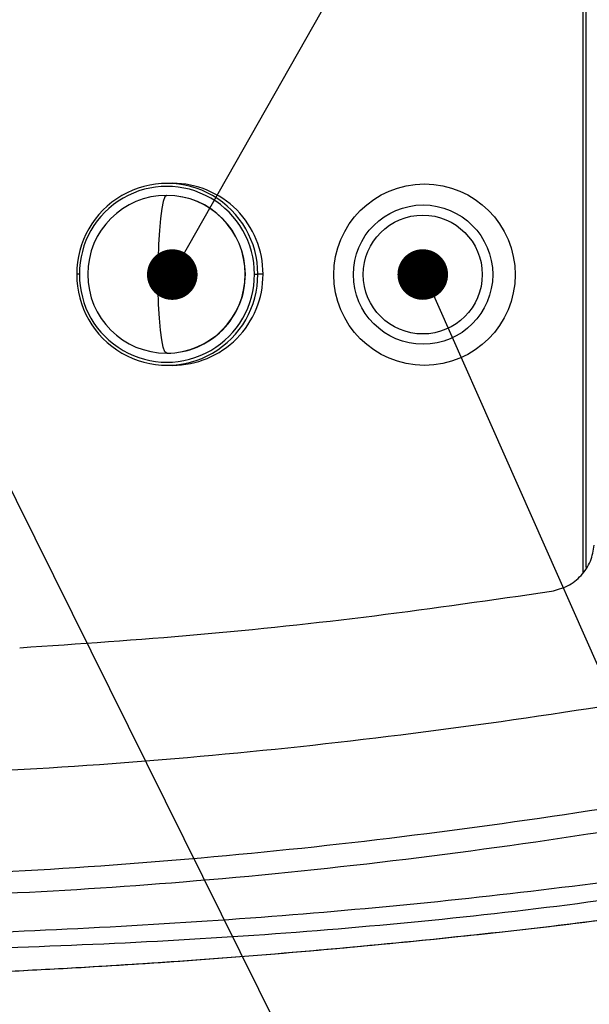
# Model space of a CAD drawing. Header units: millimetres. Extents: x 7590 to 10884, y -1862 to 419.
# Tile 11 of 83: x 8333 to 8390, y -1462 to -1365. Entities that reach past the tile are written whole.
import ezdxf

# ---------------------------------------------------------------- set-up
doc = ezdxf.new("R2010")
doc.units = ezdxf.units.MM
doc.header["$PDSIZE"] = -1
doc.linetypes.add('HIDDEN', pattern=[1.905, 1.27, -0.635])
doc.styles.get("Standard").update_dxf_attribs({"font": 'times.ttf'})
doc.dimstyles.new('ISO-25', dxfattribs={"dimtxt": 18, "dimasz": 15, "dimexe": 1.25, "dimexo": 0.625, "dimtad": 1, "dimtoh": 1, "dimtxsty": 'Standard', "dimcen": 2.5, "dimadec": 0, "dimazin": 0, "dimtfac": 1, "dimtmove": 0, "dimatfit": 3, "dimfxl": 1, "dimarcsym": 0})

# ---------------------------------------------------------------- blocks, each defined once
blk = doc.blocks.new('*D113')
at = {"color": 0, "lineweight": -2}
for p, q in [((8139.142, -1388.861), (8139.142, -1251.296)), ((8414.142, -1360.861), (8414.142, -1251.296)), ((8402.142, -1252.546), (8151.142, -1252.546))]:
    blk.add_line(p, q, dxfattribs=at)
at = {"color": 0}
for points in [[(8151.142, -1250.546), (8151.142, -1254.546), (8139.142, -1252.546)], [(8402.142, -1254.546), (8402.142, -1250.546), (8414.142, -1252.546)]]:
    blk.add_solid(points, dxfattribs=at)
at = {"layer": 'Defpoints', "color": 0}
for p in [(8139.142, -1252.546), (8414.142, -1361.486), (8139.142, -1389.486)]:
    blk.add_point(p, dxfattribs=at)
at = {"color": 0, "insert": (8276.642, -1244.27), "char_height": 15, "attachment_point": 5}
blk.add_mtext('275', dxfattribs=at)

msp = doc.modelspace()

# ---------------------------------------------------------------- linework, layer by layer
for p, q in [((8348.459, -1389.767), (8455.711, -1200.527)), ((8373.376, -1389.776), (8423.864, -1503.773)), ((8322.791, -1391.451), (8398.084, -1543.223))]:
    msp.add_line(p, q)
at = {"color": 8, "lineweight": 25}
for p, q in [((8389.062, -1419.173), (8389.062, -1359.807)), ((8389.367, -1418.702), (8389.367, -1360.267))]:
    msp.add_line(p, q, dxfattribs=at)
at = {"color": 7, "lineweight": 25}
for p, q in [((8347.962, -1380.737), (8348.486, -1380.737)), ((8347.906, -1381.937), (8347.928, -1381.937)), ((8339.282, -1389.737), (8339.018, -1389.737)), ((8355.68, -1389.737), (8355.657, -1389.737)), ((8356.574, -1389.737), (8356.906, -1389.737)), ((8357.429, -1389.737), (8356.906, -1389.737)), ((8347.928, -1397.537), (8347.906, -1397.537)), ((8348.486, -1398.737), (8347.962, -1398.737))]:
    msp.add_line(p, q, dxfattribs=at)
at = {"color": 7, "lineweight": 25, "flags": 128}
for points in [[(8347.906, -1381.937), (8347.736, -1382.087), (8347.573, -1382.531), (8347.423, -1383.252), (8347.291, -1384.222), (8347.183, -1385.404), (8347.103, -1386.752), (8347.053, -1388.216), (8347.036, -1389.737)], [(8347.906, -1397.537), (8347.736, -1397.387), (8347.573, -1396.944), (8347.423, -1396.223), (8347.291, -1395.253), (8347.183, -1394.071), (8347.103, -1392.722), (8347.053, -1391.259), (8347.036, -1389.737)]]:
    msp.add_lwpolyline(points, dxfattribs=at)
at = {"linetype": 'HIDDEN', "const_width": 2.5}
for points in [[(8349.709, -1389.767, -1), (8347.209, -1389.767, -1)], [(8374.461, -1389.763, -1), (8371.961, -1389.763, -1)]]:
    msp.add_lwpolyline(points, format="xyb", close=True, dxfattribs=at)
at = {"color": 7, "lineweight": 25}
for centre, radius in [((8373.376, -1389.776), 8.962), ((8373.241, -1389.767), 6.883), ((8373.211, -1389.763), 5.875)]:
    msp.add_circle(centre, radius, dxfattribs=at)
for centre, radius, start, end in [((8348.459, -1389.707), 8.97, 359.80897, 89.83284), ((8347.962, -1389.694), 8.944, 359.72235, 180.27765), ((8347.928, -1389.695), 8.646, 359.72235, 180.27765), ((8347.906, -1389.737), 7.8, 90, 270), ((8347.882, -1389.713), 7.776, 359.82147, 89.82035), ((8347.9, -1389.717), 7.779, 359.84794, 89.79387), ((8347.962, -1389.781), 8.944, 179.72235, 0.27765), ((8347.928, -1389.779), 8.646, 179.72235, 0.27765), ((8347.882, -1389.761), 7.776, 270.17965, 0.17853), ((8347.907, -1389.765), 7.772, 270.15316, 0.20503), ((8348.459, -1389.767), 8.97, 270.16716, 0.19103)]:
    msp.add_arc(centre, radius, start, end, dxfattribs=at)
for points, knots in [([(8385.918, -1421.061), (8386.468, -1420.921), (8387.568, -1420.64), (8388.915, -1419.555), (8389.872, -1418.14), (8390.066, -1417.041), (8390.162, -1416.503)], [0, 0, 0, 0, 0.252416, 0.50483, 0.757227, 1, 1, 1, 1]), ([(8333.382, -1426.642), (8339.226, -1426.249), (8350.917, -1425.463), (8368.447, -1423.582), (8380.095, -1421.901), (8385.918, -1421.061)], [0, 0, 0, 0, 0.333289, 0.66668, 1, 1, 1, 1]), ([(8304.142, -1439.486), (8310.728, -1439.414), (8323.9, -1439.27), (8343.755, -1438.096), (8363.61, -1436.242), (8383.428, -1433.667), (8403.186, -1430.487), (8416.281, -1427.882), (8422.829, -1426.579)], [0, 0, 0, 0, 0.166569, 0.333177, 0.499824, 0.666511, 0.833236, 1, 1, 1, 1]), ([(8304.142, -1449.486), (8310.755, -1449.414), (8323.967, -1449.272), (8343.864, -1448.113), (8363.724, -1446.287), (8383.52, -1443.755), (8403.236, -1440.631), (8416.299, -1438.067), (8422.829, -1436.785)], [0, 0, 0, 0, 0.167375, 0.334359, 0.501037, 0.667484, 0.833779, 1, 1, 1, 1]), ([(8272.788, -1450.843), (8279.361, -1451.036), (8292.339, -1451.417), (8311.728, -1451.601), (8330.752, -1451.076), (8350.236, -1449.835), (8370.244, -1447.815), (8394.789, -1444.397), (8412.36, -1441.304), (8423.118, -1439.41)], [0, 0, 0, 0, 0.131513, 0.259625, 0.385244, 0.50913, 0.646641, 0.783666, 1, 1, 1, 1]), ([(8201.756, -1454.342), (8201.743, -1454.34), (8201.677, -1454.33), (8201.585, -1454.272), (8201.921, -1454.15), (8202.952, -1453.997), (8204.815, -1453.888), (8206.928, -1453.822), (8208.91, -1453.798), (8211.301, -1453.8), (8214.039, -1453.827), (8217.038, -1453.876), (8221.345, -1453.966), (8227.192, -1454.118), (8234.694, -1454.336), (8242.523, -1454.567), (8250.665, -1454.794), (8261.016, -1455.052), (8271.474, -1455.241), (8281.976, -1455.366), (8293.187, -1455.452), (8307.276, -1455.408), (8324.249, -1455.046), (8341.268, -1454.338), (8358.102, -1453.258), (8374.705, -1451.783), (8391.078, -1449.87), (8407.422, -1447.537), (8418.256, -1445.511), (8423.673, -1444.499)], [0, 0, 0, 0, 0.007434, 0.039279, 0.071185, 0.104202, 0.137691, 0.153765, 0.169838, 0.186508, 0.203179, 0.219228, 0.235279, 0.268013, 0.299582, 0.331167, 0.363463, 0.395767, 0.45071, 0.481779, 0.512904, 0.574654, 0.636417, 0.698466, 0.760516, 0.820282, 0.880048, 0.940026, 1, 1, 1, 1]), ([(8424.142, -1445.682), (8424.142, -1445.682), (8418.769, -1446.898), (8407.953, -1449.069), (8391.597, -1451.627), (8375.151, -1453.573), (8358.507, -1455.011), (8341.681, -1455.999), (8324.692, -1456.558), (8307.726, -1456.733), (8293.649, -1456.594), (8282.464, -1456.342), (8274.208, -1456.11), (8266.082, -1455.846), (8256.676, -1455.501), (8246.716, -1455.103), (8236.625, -1454.692), (8229.003, -1454.397), (8223.136, -1454.192), (8218.661, -1454.056), (8214.563, -1453.955), (8210.994, -1453.903), (8208.02, -1453.896), (8205.728, -1453.938), (8204.059, -1454.008), (8202.873, -1454.089), (8202.175, -1454.181), (8201.798, -1454.261), (8201.698, -1454.309), (8201.706, -1454.333), (8201.739, -1454.339), (8201.756, -1454.342)], [0, 0, 0, 0, 0, 0.060352, 0.120752, 0.181177, 0.241561, 0.303599, 0.36567, 0.427719, 0.489726, 0.520606, 0.551482, 0.581735, 0.611986, 0.65833, 0.696903, 0.732797, 0.754205, 0.775646, 0.797022, 0.818649, 0.84036, 0.861981, 0.884172, 0.906364, 0.928518, 0.952752, 0.97699, 0.988554, 1, 1, 1, 1]), ([(8175.978, -1451.088), (8177.752, -1451.351), (8188.261, -1452.905), (8207.601, -1455.055), (8233.036, -1457.357), (8257.585, -1458.801), (8281.242, -1459.535), (8304.936, -1459.57), (8321.888, -1459.088), (8335.496, -1458.463), (8350.338, -1457.619), (8373.143, -1455.698), (8399.285, -1452.622), (8416.236, -1449.911), (8424.142, -1448.647)], [0, 0, 0, 0, 0.021597, 0.127906, 0.234213, 0.329084, 0.423954, 0.519145, 0.614336, 0.628102, 0.68317, 0.79332, 0.903608, 1, 1, 1, 1]), ([(8201.756, -1454.342), (8210.987, -1455.274), (8229.303, -1457.124), (8256.959, -1458.807), (8284.579, -1459.628), (8312.434, -1459.479), (8340.3, -1458.35), (8368.289, -1456.183), (8396.258, -1453.063), (8414.838, -1450.12), (8424.142, -1448.647)], [0, 0, 0, 0, 0.124709, 0.24745, 0.372354, 0.496088, 0.621822, 0.747159, 0.873388, 1, 1, 1, 1])]:
    msp.add_open_spline(points, degree=3, knots=knots, dxfattribs=at)

# ---------------------------------------------------------------- dimensions: what is measured, and where the dimension line sits
dim = msp.add_linear_dim(base=(8139.142, -1252.546), p1=(8414.142, -1361.486), p2=(8139.142, -1389.486), angle=180, dimstyle='ISO-25', override={"dimtxt": 15, "dimasz": 12})
dim.commit()
dim.dimension.update_dxf_attribs({"geometry": '*D113', "text_midpoint": (8276.642, -1244.27)})

doc.saveas('drawing.dxf')
